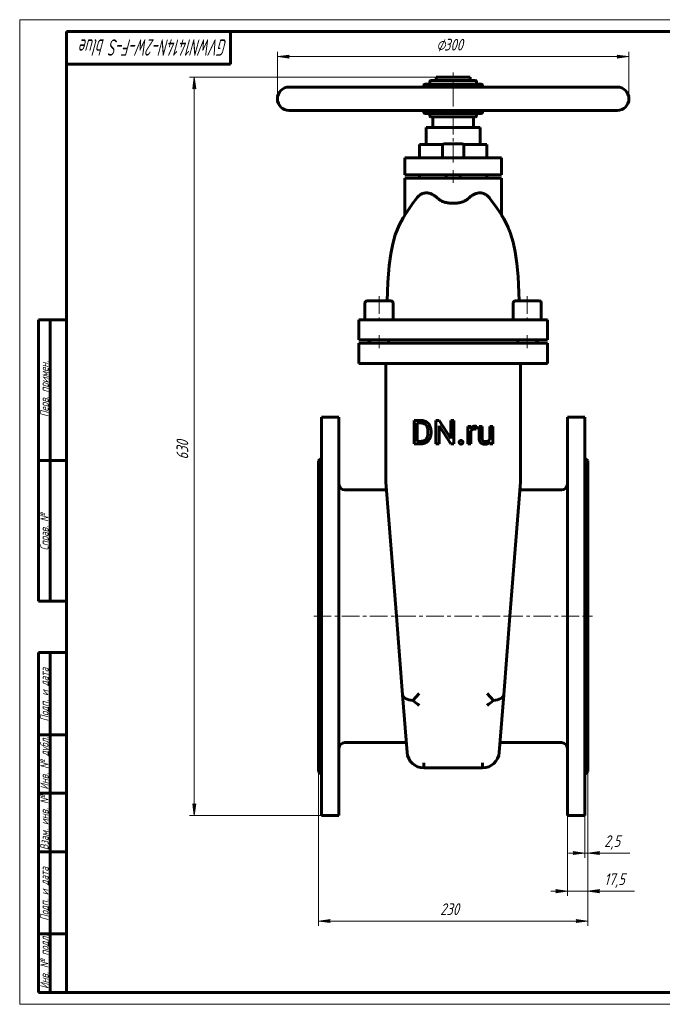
# Model space of a CAD drawing. Header units: millimetres. Extents: x 0 to 594, y 0 to 420.
# Tile 1 of 2: x 0 to 274, y 0 to 420. Entities that reach past the tile are written whole.
import ezdxf

# ---------------------------------------------------------------- set-up
doc = ezdxf.new("R2010")
doc.units = ezdxf.units.MM
for name, pattern in [('K5LT_AXLED', [12, 7.5, -1.5, 1.5, -1.5]), ('K5LT_BASIC', [0]), ('K5LT_THIN', [0])]:
    doc.linetypes.add(name, pattern=pattern)
doc.layers.add('Системный слой', color=7, linetype='Continuous')
doc.layers.add('Системный слой (1)', color=251, linetype='Continuous', true_color=0x6c6c6c)
doc.styles.add('KDIMTEXTSTYLE', font='txt', dxfattribs={"width": 0.96, "oblique": 15, "height": 5})
doc.styles.add('KTEXTSTYLE', font='txt', dxfattribs={"width": 0.96, "height": 5})
doc.dimstyles.new('KDIMSTYLE (0.50)', dxfattribs={"dimtxt": 5, "dimasz": 1, "dimexe": 2, "dimexo": 0, "dimgap": 1, "dimtad": 1, "dimlfac": 2, "dimtxsty": 'KDIMTEXTSTYLE', "dimsah": 1, "dimcen": 0, "dimdle": 1, "dimadec": 0, "dimazin": 0, "dimtfac": 0.667, "dimtmove": 0, "dimatfit": 3, "dimfxl": 1, "dimtvp": 1, "dimtolj": 1, "dimtzin": 0, "dimarcsym": 0})

# ---------------------------------------------------------------- blocks, each defined once
blk = doc.blocks.new('U0')
at = {"layer": 'Системный слой (1)', "color": 143, "linetype": 'K5LT_BASIC', "lineweight": 60, "true_color": 0x33acca}
for p, q in [((172.49, 391.27), (172.49, 392.02)), ((172.49, 380.52), (172.49, 381.27))]:
    blk.add_line(p, q, dxfattribs=at)
blk = doc.blocks.new('U1')
at = {"layer": 'Системный слой (1)', "color": 143, "linetype": 'K5LT_BASIC', "lineweight": 60, "true_color": 0x33acca}
for p, q in [((197.49, 391.27), (197.49, 392.02)), ((197.49, 380.52), (197.49, 381.27))]:
    blk.add_line(p, q, dxfattribs=at)
blk = doc.blocks.new('U2')
at = {"layer": 'Системный слой (1)', "color": 143, "linetype": 'K5LT_BASIC', "lineweight": 60, "true_color": 0x33acca}
for p, q in [((153.36, 300.02), (148.16, 300.02)), ((158.56, 300.02), (153.36, 300.02))]:
    blk.add_line(p, q, dxfattribs=at)
blk = doc.blocks.new('U3')
at = {"layer": 'Системный слой (1)', "color": 143, "linetype": 'K5LT_BASIC', "lineweight": 60, "true_color": 0x33acca}
for p, q in [((216.61, 300.02), (211.41, 300.02)), ((221.81, 300.02), (216.61, 300.02))]:
    blk.add_line(p, q, dxfattribs=at)
blk = doc.blocks.new('U4')
at = {"layer": 'Системный слой (1)', "color": 143, "linetype": 'K5LT_BASIC', "lineweight": 60, "true_color": 0x33acca}
for p, q in [((184.99, 367.02), (181.09, 367.02)), ((188.89, 367.02), (184.99, 367.02))]:
    blk.add_line(p, q, dxfattribs=at)
blk = doc.blocks.new('U5')
at = {"layer": 'Системный слой (1)', "color": 143, "linetype": 'K5LT_BASIC', "lineweight": 60, "true_color": 0x33acca}
for p, q in [((165.46, 338.36), (167.74, 341.69)), ((167.74, 341.69), (169.29, 343.77)), ((163.63, 335.48), (165.46, 338.36)), ((160.31, 328.27), (161.91, 332.3)), ((161.91, 332.3), (163.63, 335.48)), ((159.21, 324.39), (160.31, 328.27)), ((158.37, 320.16), (159.21, 324.39)), ((157.71, 315.16), (158.37, 320.16)), ((157.15, 307.87), (157.71, 315.16)), ((156.77, 300.02), (157.15, 307.87))]:
    blk.add_line(p, q, dxfattribs=at)
blk = doc.blocks.new('U6')
at = {"layer": 'Системный слой (1)', "color": 143, "linetype": 'K5LT_BASIC', "lineweight": 60, "true_color": 0x33acca}
for p, q in [((203.49, 339.9), (200.69, 343.77)), ((204.98, 337.67), (203.49, 339.9)), ((205.71, 336.51), (204.98, 337.67)), ((206.09, 335.9), (205.71, 336.51)), ((206.28, 335.59), (206.09, 335.9)), ((206.38, 335.43), (206.28, 335.59)), ((206.43, 335.35), (206.38, 335.43)), ((206.45, 335.31), (206.43, 335.35)), ((206.46, 335.29), (206.45, 335.31)), ((206.48, 335.25), (206.46, 335.29)), ((206.5, 335.22), (206.48, 335.25)), ((206.51, 335.21), (206.5, 335.22)), ((206.52, 335.2), (206.51, 335.21)), ((206.53, 335.18), (206.52, 335.2)), ((206.52, 335.2), (206.52, 335.2)), ((206.58, 335.1), (206.53, 335.18)), ((206.61, 335.04), (206.58, 335.1)), ((207.49, 333.47), (206.61, 335.04)), ((208.5, 331.33), (207.49, 333.47)), ((208.96, 330.23), (208.5, 331.33)), ((209.17, 329.67), (208.96, 330.23)), ((209.28, 329.39), (209.17, 329.67)), ((209.33, 329.25), (209.28, 329.39)), ((209.35, 329.18), (209.33, 329.25)), ((209.37, 329.14), (209.35, 329.18)), ((209.38, 329.12), (209.37, 329.14)), ((209.39, 329.07), (209.38, 329.12)), ((209.4, 329.05), (209.39, 329.07)), ((209.4, 329.04), (209.4, 329.05)), ((209.41, 329.03), (209.4, 329.04)), ((209.43, 328.96), (209.41, 329.03)), ((209.46, 328.88), (209.43, 328.96)), ((209.48, 328.82), (209.46, 328.88)), ((210.59, 325.11), (209.48, 328.82)), ((211.48, 320.95), (210.59, 325.11)), ((212.18, 316.07), (211.48, 320.95)), ((212.67, 310.5), (212.18, 316.07)), ((213.21, 300.02), (212.67, 310.5))]:
    blk.add_line(p, q, dxfattribs=at)
blk = doc.blocks.new('U7')
at = {"layer": 'Системный слой (1)', "color": 143, "linetype": 'K5LT_BASIC', "lineweight": 60, "true_color": 0x33acca}
for p, q in [((170.61, 366.77), (180.6, 366.77)), ((189.38, 366.77), (199.36, 366.77))]:
    blk.add_line(p, q, dxfattribs=at)
blk = doc.blocks.new('D0')
at = {"layer": 'Системный слой (1)'}
for points in [[(132.49, 34.83), (131.99, 35.49), (132.49, 36.15), (127.49, 35.49)], [(237.49, 34.83), (242.49, 35.49), (237.49, 36.15), (237.99, 35.49)]]:
    blk.add_hatch(color=7, dxfattribs=at).paths.add_polyline_path(points)
at = {"layer": 'Системный слой (1)', "color": 7, "linetype": 'K5LT_THIN', "lineweight": 18, "true_color": 0xffffff}
for p, q in [((127.49, 99.27), (127.49, 33.49)), ((242.49, 99.27), (242.49, 33.49)), ((127.49, 35.49), (132.49, 36.15)), ((132.49, 34.83), (127.49, 35.49)), ((132.49, 36.15), (131.99, 35.49)), ((131.99, 35.49), (132.49, 34.83)), ((237.99, 35.49), (237.49, 36.15)), ((237.49, 36.15), (242.49, 35.49)), ((242.49, 35.49), (237.49, 34.83)), ((237.49, 34.83), (237.99, 35.49))]:
    blk.add_line(p, q, dxfattribs=at)
blk.add_wipeout([(179.45, 36.49), (179.45, 43.87), (190.09, 43.87), (190.09, 36.49)]).dxf.layer = 'Системный слой (1)'
blk.add_line((127.49, 35.49), (242.49, 35.49), dxfattribs=at)
at = {"layer": 'Системный слой (1)', "color": 7, "insert": (179.45, 43.08), "char_height": 5, "attachment_point": 1, "style": 'KTEXTSTYLE'}
blk.add_mtext('\\fArial|b0|c204|p34;\\H5.0;\\W1.000;\\Q15;\\fGOST Type AU|b0|i0|c204|p34;\\Q15;\\W0.960;230', dxfattribs=at)
blk = doc.blocks.new('KDIMARROW_01')
at = {"layer": 'Системный слой'}
blk.add_hatch(color=0, dxfattribs=at).paths.add_polyline_path([(-5, -0.66), (0, 0), (-5, 0.66), (-4.5, 0)])
at = {"layer": 'Системный слой', "color": 0, "linetype": 'K5LT_THIN', "lineweight": 18}
for p, q in [((-4.5, 0), (-5, 0.66)), ((-5, 0.66), (0, 0)), ((0, 0), (-5, -0.66)), ((-5, -0.66), (-4.5, 0))]:
    blk.add_line(p, q, dxfattribs=at)
at = {"layer": 'Системный слой (1)', "color": 0, "linetype": 'K5LT_THIN', "lineweight": 18}
blk.add_line((426.31, 165.52), (425.81, 165.52), dxfattribs=at)
blk = doc.blocks.new('D1')
at = {"layer": 'Системный слой (1)'}
blk.add_hatch(color=7, dxfattribs=at).paths.add_polyline_path([(228.74, 47.62), (233.74, 48.28), (228.74, 48.93), (229.24, 48.28)])
at = {"layer": 'Системный слой (1)', "color": 7, "linetype": 'K5LT_THIN', "lineweight": 18, "true_color": 0xffffff}
for p, q in [((242.49, 99.27), (242.49, 46.28)), ((233.74, 80.52), (233.74, 46.28)), ((233.74, 48.28), (226.74, 48.28)), ((233.74, 48.28), (228.74, 48.93)), ((228.74, 48.93), (229.24, 48.28)), ((229.24, 48.28), (228.74, 47.62)), ((228.74, 47.62), (233.74, 48.28)), ((233.74, 48.28), (242.49, 48.28))]:
    blk.add_line(p, q, dxfattribs=at)
blk.add_wipeout([(249.48, 49.28), (249.48, 56.66), (259.99, 56.66), (259.99, 49.28)]).dxf.layer = 'Системный слой (1)'
at = {"layer": 'Системный слой (1)'}
blk.add_hatch(color=7, dxfattribs=at).paths.add_polyline_path([(246.99, 48.28), (247.49, 48.93), (242.49, 48.28), (247.49, 47.62)])
at = {"layer": 'Системный слой (1)', "color": 7, "linetype": 'K5LT_THIN', "lineweight": 18, "true_color": 0xffffff}
for p, q in [((247.49, 48.93), (242.49, 48.28)), ((242.49, 48.28), (247.49, 47.62)), ((242.49, 48.28), (249.49, 48.28)), ((242.49, 48.28), (247.49, 48.28)), ((246.99, 48.28), (247.49, 48.93)), ((247.49, 47.62), (246.99, 48.28)), ((247.48, 48.28), (262.43, 48.28))]:
    blk.add_line(p, q, dxfattribs=at)
at = {"layer": 'Системный слой (1)', "color": 7, "insert": (249.48, 55.86), "char_height": 5, "attachment_point": 1, "style": 'KTEXTSTYLE'}
blk.add_mtext('\\fArial|b0|c204|p34;\\H5.0;\\W1.000;\\Q15;\\fGOST Type AU|b0|i0|c204|p34;\\Q15;\\W0.960;17,5', dxfattribs=at)
blk = doc.blocks.new('D2')
at = {"layer": 'Системный слой (1)'}
blk.add_hatch(color=7, dxfattribs=at).paths.add_polyline_path([(241.24, 64.52), (236.24, 65.18), (236.74, 64.52), (236.24, 63.86)])
at = {"layer": 'Системный слой (1)', "color": 7, "linetype": 'K5LT_THIN', "lineweight": 18, "true_color": 0xffffff}
for p, q in [((242.49, 99.27), (242.49, 62.52)), ((241.24, 80.52), (241.24, 62.52)), ((241.24, 64.52), (234.24, 64.52)), ((241.24, 64.52), (236.24, 65.18)), ((236.24, 65.18), (236.74, 64.52)), ((236.74, 64.52), (236.24, 63.86)), ((236.24, 63.86), (241.24, 64.52)), ((241.24, 64.52), (242.49, 64.52))]:
    blk.add_line(p, q, dxfattribs=at)
blk.add_wipeout([(249.49, 65.52), (249.49, 72.9), (257.97, 72.9), (257.97, 65.52)]).dxf.layer = 'Системный слой (1)'
at = {"layer": 'Системный слой (1)'}
blk.add_hatch(color=7, dxfattribs=at).paths.add_polyline_path([(246.99, 64.52), (247.49, 65.18), (242.49, 64.52), (247.49, 63.86)])
at = {"layer": 'Системный слой (1)', "color": 7, "linetype": 'K5LT_THIN', "lineweight": 18, "true_color": 0xffffff}
for p, q in [((247.49, 65.18), (242.49, 64.52)), ((242.49, 64.52), (247.49, 63.86)), ((242.49, 64.52), (249.49, 64.52)), ((242.49, 64.52), (247.49, 64.52)), ((246.99, 64.52), (247.49, 65.18)), ((247.49, 63.86), (246.99, 64.52)), ((247.49, 64.52), (260.32, 64.52))]:
    blk.add_line(p, q, dxfattribs=at)
at = {"layer": 'Системный слой (1)', "color": 7, "insert": (249.49, 72.11), "char_height": 5, "attachment_point": 1, "style": 'KTEXTSTYLE'}
blk.add_mtext('\\fArial|b0|c204|p34;\\H5.0;\\W1.000;\\Q15;\\fGOST Type AU|b0|i0|c204|p34;\\Q15;\\W0.960;2,5', dxfattribs=at)
blk = doc.blocks.new('D3')
at = {"layer": 'Системный слой (1)'}
for points in [[(75.18, 390.52), (74.52, 395.52), (73.86, 390.52), (74.52, 391.02)], [(74.52, 80.52), (75.18, 85.52), (74.52, 85.02), (73.86, 85.52)]]:
    blk.add_hatch(color=7, dxfattribs=at).paths.add_polyline_path(points)
at = {"layer": 'Системный слой (1)', "color": 7, "linetype": 'K5LT_THIN', "lineweight": 18, "true_color": 0xffffff}
for p, q in [((184.99, 395.52), (72.52, 395.52)), ((73.86, 390.52), (74.52, 395.52)), ((74.52, 395.52), (75.18, 390.52)), ((74.52, 391.02), (73.86, 390.52)), ((75.18, 390.52), (74.52, 391.02)), ((74.52, 80.52), (73.86, 85.52)), ((73.86, 85.52), (74.52, 85.02)), ((74.52, 85.02), (75.18, 85.52)), ((75.18, 85.52), (74.52, 80.52)), ((136.24, 80.52), (72.52, 80.52))]:
    blk.add_line(p, q, dxfattribs=at)
blk.add_wipeout([(73.52, 232.41), (66.14, 232.41), (66.14, 243.17), (73.52, 243.17)]).dxf.layer = 'Системный слой (1)'
blk.add_line((74.52, 80.52), (74.52, 395.52), dxfattribs=at)
at = {"layer": 'Системный слой (1)', "color": 7, "insert": (66.93, 232.41), "char_height": 5, "attachment_point": 1, "rotation": 90, "style": 'KTEXTSTYLE'}
blk.add_mtext('\\fArial|b0|c204|p34;\\H5.0;\\W1.000;\\Q15;\\fGOST Type AU|b0|i0|c204|p34;\\Q15;\\W0.960;630', dxfattribs=at)
blk = doc.blocks.new('D4')
at = {"layer": 'Системный слой (1)'}
for points in [[(114.49, 404.24), (114.99, 404.9), (109.99, 404.24), (114.99, 403.58)], [(254.99, 403.58), (259.99, 404.24), (254.99, 404.9), (255.49, 404.24)]]:
    blk.add_hatch(color=7, dxfattribs=at).paths.add_polyline_path(points)
at = {"layer": 'Системный слой (1)', "color": 7, "linetype": 'K5LT_THIN', "lineweight": 18, "true_color": 0xffffff}
for p, q in [((109.99, 386.27), (109.99, 406.24)), ((109.99, 404.24), (114.99, 404.9)), ((114.99, 403.58), (109.99, 404.24)), ((114.99, 404.9), (114.49, 404.24)), ((114.49, 404.24), (114.99, 403.58)), ((255.49, 404.24), (254.99, 404.9)), ((254.99, 404.9), (259.99, 404.24)), ((259.99, 404.24), (254.99, 403.58)), ((254.99, 403.58), (255.49, 404.24)), ((259.99, 386.27), (259.99, 406.24))]:
    blk.add_line(p, q, dxfattribs=at)
blk.add_wipeout([(177.8, 405.24), (177.8, 412.62), (191.61, 412.62), (191.61, 405.24)]).dxf.layer = 'Системный слой (1)'
blk.add_line((109.99, 404.24), (259.99, 404.24), dxfattribs=at)
at = {"layer": 'Системный слой (1)', "color": 7, "char_height": 5, "attachment_point": 1, "style": 'KTEXTSTYLE'}
for s, insert in [('\\fArial|b0|c204|p34;\\H5.0;\\W1.000;\\Q15;\\fGOST Type AU|b0|i0|c204|p34;\\Q15;\\W0.960;⌀', (177.8, 411.83)), ('\\fArial|b0|c204|p34;\\H5.0;\\W1.000;\\Q15;\\fGOST Type AU|b0|i0|c204|p34;\\Q15;\\W0.960;300', (181.1, 411.83))]:
    blk.add_mtext(s, dxfattribs=dict(at, insert=insert))
blk = doc.blocks.new('U19')
at = {"color": 7, "linetype": 'K5LT_THIN', "lineweight": 18, "true_color": 0xffffff}
for p, q in [((0, 0), (0, 420)), ((0, 420), (594, 420)), ((594, 0), (0, 0))]:
    blk.add_line(p, q, dxfattribs=at)
at = {"color": 143, "linetype": 'K5LT_BASIC', "lineweight": 60, "true_color": 0x33acca}
for p, q in [((20, 5), (20, 415)), ((20, 415), (589, 415)), ((90, 415), (90, 401)), ((90, 401), (20, 401)), ((8, 172), (8, 292)), ((20, 292), (8, 292)), ((13, 172), (13, 292)), ((20, 232), (8, 232)), ((20, 172), (8, 172)), ((8, 5), (8, 150)), ((20, 150), (8, 150)), ((13, 5), (13, 150)), ((20, 115), (8, 115)), ((20, 90), (8, 90)), ((20, 65), (8, 65)), ((20, 30), (8, 30)), ((20, 5), (8, 5)), ((589, 5), (20, 5))]:
    blk.add_line(p, q, dxfattribs=at)
at = {"color": 7, "attachment_point": 1, "style": 'KTEXTSTYLE'}
for s, insert, char_height, rotation in [('\\fArial|b0|c204|p34;\\H5.0;\\W1.000;\\Q15;\\fGOST Type AU|b0|i0|c204|p34;\\Q15;\\W0.710;\\H7.00;GVWN1414N-2W-F-S blue', (88.66, 404.64), 7, 180), ('\\fArial|b0|c204|p34;\\H5.0;\\W1.000;\\Q15;\\fGOST Type AU|b0|i0|c204|p34;\\Q15;\\W0.960;\\H3.50;Перв. примен.', (8.82, 250.52), 3.5, 90), ('\\fArial|b0|c204|p34;\\H5.0;\\W1.000;\\Q15;\\fGOST Type AU|b0|i0|c204|p34;\\Q15;\\W0.960;\\H3.50;Справ. №', (8.82, 193.63), 3.5, 90), ('\\fArial|b0|c204|p34;\\H5.0;\\W1.000;\\Q15;\\fGOST Type AU|b0|i0|c204|p34;\\Q15;\\W0.960;\\H3.50;Подп. и дата', (8.82, 120.66), 3.5, 90), ('\\fArial|b0|c204|p34;\\H5.0;\\W1.000;\\Q15;\\fGOST Type AU|b0|i0|c204|p34;\\Q15;\\W0.960;\\H3.50;Инв. № дубл.', (8.82, 91.57), 3.5, 90), ('\\fArial|b0|c204|p34;\\H5.0;\\W1.000;\\Q15;\\fGOST Type AU|b0|i0|c204|p34;\\Q15;\\W0.960;\\H3.50;Взам. инв. №', (8.82, 65.8), 3.5, 90), ('\\fArial|b0|c204|p34;\\H5.0;\\W1.000;\\Q15;\\fGOST Type AU|b0|i0|c204|p34;\\Q15;\\W0.960;\\H3.50;Подп. и дата', (8.82, 35.66), 3.5, 90), ('\\fArial|b0|c204|p34;\\H5.0;\\W1.000;\\Q15;\\fGOST Type AU|b0|i0|c204|p34;\\Q15;\\W0.960;\\H3.50;Инв. № подл.', (8.82, 6.57), 3.5, 90)]:
    blk.add_mtext(s, dxfattribs=dict(at, insert=insert, char_height=char_height, rotation=rotation))

msp = doc.modelspace()

# ---------------------------------------------------------------- linework, layer by layer
at = {"layer": 'Системный слой (1)', "color": 143, "linetype": 'K5LT_BASIC', "lineweight": 60, "true_color": 0x33acca}
for p, q in [((177.8022, 395.5166), (192.1772, 395.5166)), ((177.8022, 394.0166), (177.8022, 395.5166)), ((192.1772, 394.0166), (192.1772, 395.5166)), ((114.9897, 391.2666), (254.9897, 391.2666)), ((196.9897, 392.5166), (172.9897, 392.5166)), ((174.9897, 392.5166), (174.9897, 393.5166)), ((194.4897, 394.0166), (175.4897, 394.0166)), ((194.9897, 392.5166), (194.9897, 393.5166)), ((114.9897, 381.2666), (254.9897, 381.2666)), ((172.9897, 380.0166), (196.9897, 380.0166)), ((174.9897, 379.0166), (174.9897, 380.0166)), ((175.4897, 378.5166), (194.4897, 378.5166)), ((176.3647, 373.9541), (176.3647, 378.5166)), ((193.6147, 373.9541), (193.6147, 378.5166)), ((194.9897, 379.0166), (194.9897, 380.0166)), ((173.4897, 373.9541), (196.4897, 373.9541)), ((173.4897, 366.7666), (173.4897, 373.9541)), ((196.4897, 366.7666), (196.4897, 373.9541)), ((170.6147, 361.0166), (170.6147, 366.7666)), ((180.4897, 366.4166), (180.4897, 361.0166)), ((189.4897, 366.4166), (189.4897, 361.0166)), ((199.3647, 361.0166), (199.3647, 366.7666)), ((164.4269, 353.8291), (164.4269, 361.0166)), ((164.4269, 361.0166), (165.3046, 361.0166)), ((165.3046, 361.0166), (178.6799, 361.0166)), ((178.6799, 361.0166), (191.2996, 361.0166)), ((191.2996, 361.0166), (204.6749, 361.0166)), ((204.6749, 361.0166), (205.5525, 361.0166)), ((205.5525, 353.8291), (205.5525, 361.0166)), ((165.3046, 353.8291), (164.4269, 353.8291)), ((165.3046, 353.8291), (178.6799, 353.8291)), ((170.6147, 352.3916), (170.6147, 353.8291)), ((191.2996, 353.8291), (178.6799, 353.8291)), ((181.9897, 353.8291), (181.9897, 352.3916)), ((187.9897, 353.8291), (187.9897, 352.3916)), ((191.2996, 353.8291), (204.6749, 353.8291)), ((199.3647, 352.3916), (199.3647, 353.8291)), ((205.5525, 353.8291), (204.6749, 353.8291)), ((164.4269, 352.3916), (165.3046, 352.3916)), ((164.4269, 336.7628), (164.4269, 352.3916)), ((165.3046, 352.3916), (178.6799, 352.3916)), ((178.6799, 352.3916), (191.2996, 352.3916)), ((191.2996, 352.3916), (204.6749, 352.3916)), ((204.6749, 352.3916), (205.5525, 352.3916)), ((205.5525, 336.7628), (205.5525, 352.3916)), ((147.3647, 299.2166), (147.3647, 292.0166)), ((159.3647, 299.2166), (159.3647, 292.0166)), ((210.6147, 299.2166), (210.6147, 292.0166)), ((221.8147, 300.0166), (221.4189, 300.0166)), ((222.6147, 299.2166), (222.6147, 292.0166)), ((144.7397, 292.0166), (153.3647, 292.0166)), ((144.7397, 283.3916), (144.7397, 292.0166)), ((153.3647, 292.0166), (216.6147, 292.0166)), ((216.6147, 292.0166), (225.2397, 292.0166)), ((225.2397, 283.3916), (225.2397, 292.0166)), ((153.3647, 283.3916), (144.7397, 283.3916)), ((144.7397, 273.3291), (144.7397, 281.9541)), ((144.7397, 281.9541), (153.3647, 281.9541)), ((149.0522, 281.9541), (149.0522, 283.3916)), ((149.3647, 283.3916), (149.3647, 281.9541)), ((153.3647, 283.3916), (216.6147, 283.3916)), ((153.3647, 281.9541), (216.6147, 281.9541)), ((157.3647, 283.3916), (157.3647, 281.9541)), ((212.6147, 283.3916), (212.6147, 281.9541)), ((225.2397, 283.3916), (216.6147, 283.3916)), ((216.6147, 281.9541), (225.2397, 281.9541)), ((220.6147, 283.3916), (220.6147, 281.9541)), ((220.9272, 281.9541), (220.9272, 283.3916)), ((225.2397, 273.3291), (225.2397, 281.9541)), ((153.3647, 273.3291), (144.7397, 273.3291)), ((153.3647, 273.3291), (216.6147, 273.3291)), ((156.2397, 273.3291), (156.2397, 223.298)), ((213.7397, 223.298), (213.7397, 273.3291)), ((225.2397, 273.3291), (216.6147, 273.3291)), ((128.7397, 250.5166), (128.7397, 80.5166)), ((128.7397, 250.5166), (136.2397, 250.5166)), ((136.2397, 250.5166), (136.2397, 80.5166)), ((171.1441, 249.0644), (168.3131, 249.0644)), ((168.3131, 249.0644), (168.3131, 239.0597)), ((169.6393, 247.9787), (169.6393, 240.1385)), ((171.1441, 247.9787), (169.6393, 247.9787)), ((178.9576, 249.0644), (177.6314, 249.0644)), ((177.6314, 249.0644), (177.6314, 239.0597)), ((184.0149, 241.3273), (178.9576, 249.0644)), ((184.0149, 249.0644), (184.0149, 241.3273)), ((185.3274, 249.0644), (184.0149, 249.0644)), ((185.3274, 239.0597), (185.3274, 249.0644)), ((241.2397, 250.5166), (233.7397, 250.5166)), ((233.7397, 250.5166), (233.7397, 80.5166)), ((241.2397, 250.5166), (241.2397, 80.5166)), ((174.2431, 243.7598), (174.2431, 244.3713)), ((175.5555, 243.7598), (175.5555, 244.3575)), ((178.9576, 246.7763), (183.9943, 239.0597)), ((178.9576, 239.0597), (178.9576, 246.7763)), ((191.2833, 246.4945), (191.2833, 239.0597)), ((192.5202, 246.4945), (191.2833, 246.4945)), ((192.5452, 245.6444), (192.5202, 246.4945)), ((192.5546, 239.0597), (192.5546, 244.3415)), ((194.8702, 245.3539), (194.8771, 246.5357)), ((197.3193, 246.4945), (196.0481, 246.4945)), ((196.0481, 246.4945), (196.0481, 241.6983)), ((197.3193, 241.6846), (197.3193, 246.4945)), ((200.6244, 246.4945), (200.6244, 241.0848)), ((201.9025, 246.4945), (200.6244, 246.4945)), ((201.9025, 239.0597), (201.9025, 246.4945)), ((169.6393, 240.1385), (171.0204, 240.1385)), ((200.6598, 239.7953), (200.6863, 239.0597)), ((168.3131, 239.0597), (171.0204, 239.0597)), ((177.6314, 239.0597), (178.9576, 239.0597)), ((183.9943, 239.0597), (185.3274, 239.0597)), ((191.2833, 239.0597), (192.5546, 239.0597)), ((200.6863, 239.0597), (201.9025, 239.0597)), ((127.4897, 231.7666), (128.7397, 233.0166)), ((127.4897, 231.7666), (127.4897, 99.2666)), ((242.4897, 231.7666), (241.2397, 233.0166)), ((242.4897, 231.7666), (242.4897, 99.2666)), ((156.2617, 222.736), (160.7495, 165.5166)), ((209.2299, 165.5166), (213.7177, 222.736)), ((138.7397, 219.4229), (156.5216, 219.4229)), ((213.4579, 219.4229), (231.2397, 219.4229)), ((160.7495, 165.5166), (163.3787, 131.9943)), ((206.6007, 131.9943), (209.2299, 165.5166)), ((165.3034, 107.4546), (163.3787, 131.9943)), ((167.8322, 129.6231), (170.5442, 132.5563)), ((202.1473, 129.6231), (199.4352, 132.5563)), ((206.6007, 131.9943), (204.6761, 107.4546)), ((138.7397, 111.6104), (164.9775, 111.6104)), ((205.002, 111.6104), (231.2397, 111.6104)), ((172.4689, 100.8291), (172.4689, 102.9343)), ((172.4689, 100.8291), (197.5106, 100.8291)), ((197.5106, 100.8291), (197.5106, 102.9343)), ((127.4897, 99.2666), (128.7397, 98.0166)), ((242.4897, 99.2666), (241.2397, 98.0166)), ((128.7397, 80.5166), (136.2397, 80.5166)), ((241.2397, 80.5166), (233.7397, 80.5166))]:
    msp.add_line(p, q, dxfattribs=at)
at = {"layer": 'Системный слой (1)', "color": 30, "linetype": 'K5LT_AXLED', "lineweight": 18, "true_color": 0xff8000}
for p, q in [((184.9897, 359.0166), (184.9897, 397.5166)), ((184.9897, 350.3916), (184.9897, 355.8291)), ((153.3647, 302.0166), (153.3647, 290.0166)), ((216.6147, 302.0166), (216.6147, 290.0166)), ((153.3647, 285.3916), (153.3647, 279.9541)), ((216.6147, 285.3916), (216.6147, 279.9541)), ((125.4897, 165.5166), (211.2299, 165.5166)), ((207.2299, 165.5166), (244.4897, 165.5166))]:
    msp.add_line(p, q, dxfattribs=at)
at = {"layer": 'Системный слой (1)', "color": 143, "linetype": 'K5LT_BASIC', "lineweight": 60, "true_color": 0x33acca}
for centre, radius, start, end in [((114.9897, 386.2666), 5, 90, 270), ((172.9897, 392.0166), 0.5, 90, 180), ((175.4897, 393.5166), 0.5, 90, 180), ((194.4897, 393.5166), 0.5, 0, 90), ((196.9897, 392.0166), 0.5, 0, 90), ((254.9897, 386.2666), 5, 270, 90), ((172.9897, 380.5166), 0.5, 180, 270), ((175.4897, 379.0166), 0.5, 180, 270), ((194.4897, 379.0166), 0.5, 270, 0), ((196.9897, 380.5166), 0.5, 270, 0), ((181.0897, 366.4166), 0.6, 90, 180), ((188.8897, 366.4166), 0.6, 0, 90), ((148.1647, 299.2166), 0.8, 90, 180), ((158.5647, 299.2166), 0.8, 0, 90), ((211.4147, 299.2166), 0.8, 90, 180), ((221.8147, 299.2166), 0.8, 0, 90), ((221.8147, 299.2166), 0.8, 0, 90), ((163.4272, 223.298), 7.1875, 180, 184.484606), ((206.5522, 223.298), 7.1875, 355.515394, 0), ((138.7397, 221.9229), 2.5, 180, 270), ((231.2397, 221.9229), 2.5, 270, 0), ((138.7397, 109.1104), 2.5, 90, 180), ((231.2397, 109.1104), 2.5, 0, 90), ((172.4689, 108.0166), 7.1875, 184.484606, 270), ((197.5106, 108.0166), 7.1875, 270, 355.515394)]:
    msp.add_arc(centre, radius, start, end, dxfattribs=at)
for centre, major_axis, start_param, end_param in [((170.5442, 132.5563), (7.1655, 0.562), 3.14159265, 4.29203101), ((199.4352, 132.5563), (-7.1655, 0.562), 1.99115429, 3.14159265), ((170.5442, 132.5563), (-7.0966, 6.5618), 1.57079633, 1.93583652), ((199.4352, 132.5563), (-7.0966, -6.5618), 1.20575613, 1.57079633)]:
    msp.add_ellipse(centre, major_axis=major_axis, ratio=0.41331574, start_param=start_param, end_param=end_param, dxfattribs=at)
for points, degree, knots in [([(169.2861, 343.7675), (169.4675, 344.004), (169.8062, 344.3972), (170.4044, 344.9589), (170.8817, 345.3019), (171.4155, 345.6094), (171.8468, 345.8074), (172.3871, 345.9791), (172.9532, 346.0948), (173.4978, 346.1317), (174.1489, 346.099), (174.737, 345.9972), (175.3462, 345.8106), (175.9334, 345.5732), (176.4935, 345.2806), (177.2149, 344.818), (177.6824, 344.451), (177.9911, 344.1785)], 3, [0, 0, 0, 0, 1.27547304, 2.31415078, 3.91988345, 4.28711957, 5.62253215, 6.55678431, 7.55186048, 9.02155576, 9.81127872, 11.44366697, 12.54533441, 13.48938495, 15.01788824, 15.99611065, 18, 18, 18, 18]), ([(191.9884, 344.1785), (192.3822, 344.5261), (192.902, 344.9205), (193.6164, 345.3489), (194.1163, 345.6039), (194.5674, 345.7841), (195.1907, 345.9848), (195.7803, 346.1016), (196.4538, 346.1281), (196.944, 346.0996), (197.4093, 346.0223), (197.8537, 345.9003), (198.3677, 345.7091), (198.9654, 345.3983), (199.5701, 344.9574), (200.0569, 344.5092), (200.4083, 344.1261), (200.6141, 343.8709), (200.6934, 343.7675)], 3, [0, 0, 0, 0, 2.69889342, 3.4828695, 4.68923255, 5.94614262, 6.38085233, 8.66863924, 9.67594256, 10.62837061, 11.7608835, 12.62005259, 13.45578581, 15.05339488, 16.49920278, 17.49300743, 18.41185872, 19, 19, 19, 19]), ([(191.2996, 343.5643), (191.1728, 343.45), (190.9279, 343.2544), (190.4819, 342.9627), (189.9354, 342.6669), (189.3385, 342.4133), (188.7966, 342.2276), (188.3959, 342.1086), (188.0283, 342.0138), (187.6371, 341.9265), (187.2508, 341.8535), (186.7783, 341.7806), (186.254, 341.7199), (185.6346, 341.6762), (185.0414, 341.6618), (184.5023, 341.6718), (184.063, 341.6952), (183.6323, 341.7311), (183.1906, 341.7822), (182.7594, 341.8484), (182.3898, 341.9176), (182.04, 341.9929), (181.6372, 342.0929), (181.2023, 342.2207), (180.8095, 342.356), (180.3179, 342.5471), (179.8011, 342.7895), (179.3088, 343.0804), (178.9547, 343.3302), (178.7675, 343.4853), (178.6799, 343.5643)], 3, [0, 0, 0, 0, 1.68239719, 2.93468338, 4.59543203, 6.64937156, 7.68697763, 8.53733176, 9.42917873, 10.13983939, 11.0672038, 11.85781451, 13.03764423, 14.2101323, 15.50012805, 16.4895343, 17.34754375, 18.07227631, 19.03482633, 19.99561238, 20.71529953, 21.35626507, 22.2428091, 23.37928569, 24.36190959, 25.1060072, 27.14372746, 28.68772576, 29.83848245, 31, 31, 31, 31]), ([(193.2726, 246.3743), (192.8362, 246.1166), (192.5498, 245.6521), (192.5452, 245.6444)], 2, [0, 0, 0, 1.96730614, 2, 2, 2])]:
    msp.add_open_spline(points, degree=degree, knots=knots, dxfattribs=at)
for points, degree in [([(178.6799, 343.5643), (178.4515, 343.77), (178.2219, 343.9749), (177.9911, 344.1785)], 3), ([(191.9884, 344.1785), (191.7576, 343.9748), (191.528, 343.7701), (191.2996, 343.5643)], 3), ([(175.5555, 244.3575), (175.5555, 245.4432), (174.9234, 247.1817), (173.7484, 248.4117), (172.1268, 249.0644), (171.1441, 249.0644)], 2), ([(174.2431, 244.3713), (174.2431, 245.2302), (173.8308, 246.5701), (173.0337, 247.4978), (171.8862, 247.9787), (171.1441, 247.9787)], 2), ([(171.0204, 239.0597), (172.0649, 239.0597), (173.7346, 239.7125), (174.9234, 240.9356), (175.5555, 242.6741), (175.5555, 243.7598)], 2), ([(171.0204, 240.1385), (172.0923, 240.1385), (173.5216, 241.0387), (174.2431, 242.6672), (174.2431, 243.7598)], 2), ([(192.5546, 244.3415), (192.686, 244.6548), (192.905, 244.8867)], 2), ([(192.905, 244.8867), (193.1386, 245.134), (193.4753, 245.2715)], 2), ([(194.3136, 246.632), (193.7089, 246.632), (193.2726, 246.3743)], 2), ([(193.4753, 245.2715), (193.812, 245.4089), (194.2518, 245.4089)], 2), ([(194.2518, 245.4089), (194.4304, 245.4089), (194.7121, 245.3883), (194.8702, 245.3539)], 2), ([(194.8771, 246.5357), (194.8084, 246.5701), (194.451, 246.632), (194.3136, 246.632)], 2), ([(187.7793, 240.2794), (187.5766, 240.0561), (187.5766, 239.7331)], 2), ([(187.5766, 239.7331), (187.5766, 239.4171), (187.7793, 239.1971)], 2), ([(188.3668, 240.5027), (187.9821, 240.5027), (187.7793, 240.2794)], 2), ([(188.9544, 240.2794), (188.7516, 240.5027), (188.3668, 240.5027)], 2), ([(189.1571, 239.7331), (189.1571, 240.0561), (188.9544, 240.2794)], 2), ([(188.9544, 239.1971), (189.1571, 239.4171), (189.1571, 239.7331)], 2), ([(196.0481, 241.6983), (196.0481, 240.9562), (196.3986, 239.898), (197.0445, 239.2384), (197.4945, 239.0803)], 2), ([(197.7419, 240.3412), (197.5461, 240.5302), (197.3193, 241.183), (197.3193, 241.6846)], 2), ([(198.6867, 240.0011), (198.4256, 240.0011), (197.9378, 240.1522), (197.7419, 240.3412)], 2), ([(199.9717, 240.3138), (199.4975, 240.0011), (198.6867, 240.0011)], 2), ([(199.8411, 239.1799), (200.334, 239.4081), (200.6598, 239.7953)], 2), ([(200.6244, 241.0848), (200.4123, 240.6043), (199.9717, 240.3138)], 2), ([(187.7793, 239.1971), (187.9821, 238.9772), (188.3668, 238.9772)], 2), ([(188.3668, 238.9772), (188.7516, 238.9772), (188.9544, 239.1971)], 2), ([(197.4945, 239.0803), (197.9446, 238.9223), (198.4875, 238.9223)], 2), ([(198.4875, 238.9223), (199.2845, 238.9223), (199.8411, 239.1799)], 2)]:
    msp.add_open_spline(points, degree=degree, dxfattribs=at)

# ---------------------------------------------------------------- block references
at = {"layer": 'Системный слой (1)'}
for name in ['U0', 'U1', 'U7', 'U4', 'U5', 'U6', 'U2', 'U3']:
    msp.add_blockref(name, (0, 0), dxfattribs=at)

# ---------------------------------------------------------------- next in the draw order: dimensions: what is measured, and where the dimension line sits
at = {"layer": 'Системный слой (1)', "color": 7}
dim = msp.add_linear_dim(base=(127.4897, 35.4908), p1=(242.4897, 99.2666), p2=(127.4897, 99.2666), dimstyle='KDIMSTYLE (0.50)', override={"dimexo": 0, "dimpost": '\\fGOST Type AU|b0|c204|p34;\\H5.0;\\W0.960;\\Q15;<>', "dimblk1": 'KDIMARROW_01', "dimblk2": 'KDIMARROW_01', "dimse1": 0, "dimse2": 0, "dimclrt": 7, "dimtol": 1, "dimtp": 0, "dimtm": 0, "dimtdec": 5, "dimtolj": 1}, dxfattribs=at)
dim.commit()
dim.dimension.update_dxf_attribs({"geometry": 'D0', "text_midpoint": (184.9897, 35.4908), "dimtype": 160})

# ---------------------------------------------------------------- next in the draw order: dimensions: what is measured, and where the dimension line sits
dim = msp.add_linear_dim(base=(74.5192, 80.5166), p1=(184.9897, 395.5166), p2=(136.2397, 80.5166), angle=90, dimstyle='KDIMSTYLE (0.50)', override={"dimexo": 0, "dimpost": '\\fGOST Type AU|b0|c204|p34;\\H5.0;\\W0.960;\\Q15;<>', "dimblk1": 'KDIMARROW_01', "dimblk2": 'KDIMARROW_01', "dimse1": 0, "dimse2": 0, "dimclrt": 7, "dimtol": 1, "dimtp": 0, "dimtm": 0, "dimtdec": 5, "dimtolj": 1}, dxfattribs=at)
dim.commit()
dim.dimension.update_dxf_attribs({"geometry": 'D3', "text_midpoint": (74.5192, 238.0166), "dimtype": 160})
dim = msp.add_linear_dim(base=(233.7397, 48.2754), p1=(242.4897, 99.2666), p2=(233.7397, 80.5166), dimstyle='KDIMSTYLE (0.50)', override={"dimexo": 0, "dimtoh": 1, "dimpost": '\\fGOST Type AU|b0|c204|p34;\\H5.0;\\W0.960;\\Q15;<>', "dimblk1": 'KDIMARROW_01', "dimblk2": 'KDIMARROW_01', "dimse1": 0, "dimse2": 0, "dimclrt": 7, "dimtol": 1, "dimtp": 0, "dimtm": 0, "dimtdec": 5, "dimtmove": 1, "dimtolj": 1}, dxfattribs=at)
dim.commit()
dim.dimension.update_dxf_attribs({"geometry": 'D1', "text_midpoint": (254.9513, 48.2754), "dimtype": 160})

# ---------------------------------------------------------------- next in the draw order: dimensions: what is measured, and where the dimension line sits
dim = msp.add_linear_dim(base=(109.9897, 404.2378), p1=(259.9897, 386.2666), p2=(109.9897, 386.2666), angle=180, dimstyle='KDIMSTYLE (0.50)', override={"dimexo": 0, "dimpost": '\\fGOST Type AU|b0|c204|p34;\\H5.0;\\W0.960;\\Q15;∅<>', "dimblk1": 'KDIMARROW_01', "dimblk2": 'KDIMARROW_01', "dimse1": 0, "dimse2": 0, "dimclrt": 7, "dimtol": 1, "dimtp": 0, "dimtm": 0, "dimtdec": 5, "dimtolj": 1}, dxfattribs=at)
dim.commit()
dim.dimension.update_dxf_attribs({"geometry": 'D4', "text_midpoint": (184.9897, 404.2378), "dimtype": 160})
dim = msp.add_linear_dim(base=(241.2397, 64.5221), p1=(242.4897, 99.2666), p2=(241.2397, 80.5166), dimstyle='KDIMSTYLE (0.50)', override={"dimexo": 0, "dimtoh": 1, "dimpost": '\\fGOST Type AU|b0|c204|p34;\\H5.0;\\W0.960;\\Q15;<>', "dimblk1": 'KDIMARROW_01', "dimblk2": 'KDIMARROW_01', "dimse1": 0, "dimse2": 0, "dimclrt": 7, "dimtol": 1, "dimtp": 0, "dimtm": 0, "dimtdec": 5, "dimtmove": 1, "dimtolj": 1}, dxfattribs=at)
dim.commit()
dim.dimension.update_dxf_attribs({"geometry": 'D2', "text_midpoint": (253.9055, 64.5221), "dimtype": 160})

# ---------------------------------------------------------------- next in the draw order: block references
msp.add_blockref('U19', (0, 0))

doc.saveas('drawing.dxf')
